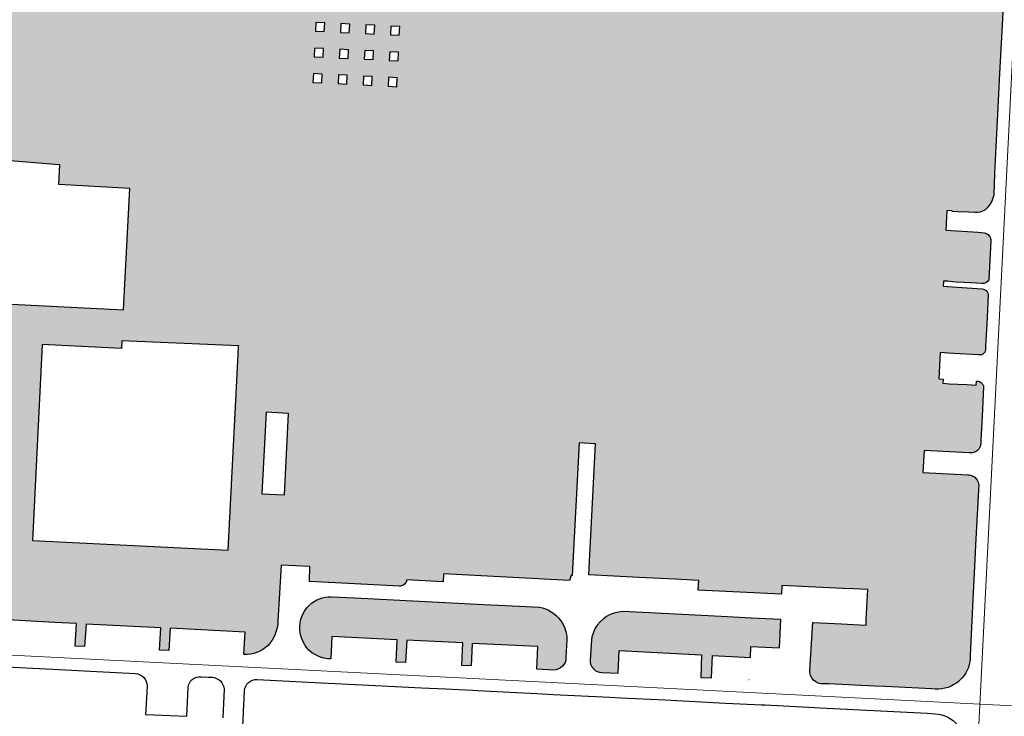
# Model space of a CAD drawing. Header units: millimetres. Extents: x 32690613 to 32693005, y 5343732 to 5344571.
# Tile 148 of 234: x 32692448 to 32692690, y 5344204 to 5344375. Entities that reach past the tile are written whole.
import ezdxf

# ---------------------------------------------------------------- set-up
doc = ezdxf.new("R2010")
doc.units = ezdxf.units.MM
doc.header["$LTSCALE"] = 20
doc.layers.get('0').update_dxf_attribs({"lineweight": 18})
doc.layers.get('DEFPOINTS').update_dxf_attribs({"color": 11, "lineweight": 18})
doc.layers.add('Fläche', color=7, linetype='Continuous', lineweight=18, true_color=0xf0ffe0)
doc.layers.add('Straße', color=30, linetype='Continuous', plot=False)

# ---------------------------------------------------------------- blocks, each defined once
blk = doc.blocks.new('A$C78070446')
for p, q in [((4469989.146770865, 5343046.050925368), (4469922.856713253, 5342307.181475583)), ((4469482.470546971, 5342769.749920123), (4470232.053979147, 5342702.498622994))]:
    blk.add_line(p, q)

msp = doc.modelspace()

# ---------------------------------------------------------------- hatches: boundary and pattern name
at = {"layer": 'Fläche'}
h = msp.add_hatch(color=256, dxfattribs=at)
h.dxf.hatch_style = 1
h.paths.add_polyline_path([(32692528.40852491, 5344359.033821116), (32692528.51310655, 5344361.191023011), (32692526.36562871, 5344361.29513322), (32692526.26134097, 5344359.143993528)], flags=16)
h.paths.add_polyline_path([(32692522.58078206, 5344365.623485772), (32692522.68489226, 5344367.77096361), (32692520.51983505, 5344367.875926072), (32692520.41572484, 5344365.728448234)], flags=16)
h.paths.add_polyline_path([(32692534.54048277, 5344358.719189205), (32692534.64590372, 5344360.893703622), (32692532.49842588, 5344360.997813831), (32692532.39329883, 5344358.829361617)], flags=16)
h.paths.add_polyline_path([(32692522.27656705, 5344359.348453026), (32692522.38030937, 5344361.4883424), (32692520.21525216, 5344361.593304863), (32692520.11180614, 5344359.459527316)], flags=16)
h.paths.add_polyline_path([(32692528.71357923, 5344365.326166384), (32692528.81768944, 5344367.473644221), (32692526.6702116, 5344367.57775443), (32692526.56610139, 5344365.430276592)], flags=16)
h.paths.add_polyline_path([(32692534.8463764, 5344365.028846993), (32692534.95048661, 5344367.17632483), (32692532.80300877, 5344367.280435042), (32692532.69889857, 5344365.132957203)], flags=16)
h.paths.add_polyline_path([(32692540.6626424, 5344358.405060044), (32692540.76890132, 5344360.596859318), (32692538.63122306, 5344360.700494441), (32692538.52525669, 5344358.514729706)], flags=16)
h.paths.add_polyline_path([(32692540.969374, 5344364.73200269), (32692541.07348421, 5344366.879480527), (32692538.93580595, 5344366.983115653), (32692538.83169574, 5344364.835637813)], flags=16)
h.paths.add_polyline_path([(32692533.41217456, 5344379.84567746), (32692535.5596524, 5344379.741567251), (32692535.45554219, 5344377.594089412), (32692533.30806435, 5344377.698199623)], flags=16)
h.paths.add_polyline_path([(32692535.15095929, 5344371.311468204), (32692535.2550695, 5344373.458946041), (32692533.10759167, 5344373.56305625), (32692533.00348146, 5344371.415578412)], flags=16)
h.paths.add_polyline_path([(32692522.88536495, 5344371.906106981), (32692522.98947515, 5344374.053584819), (32692520.82441794, 5344374.158547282), (32692520.72030773, 5344372.011069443)], flags=16)
h.paths.add_polyline_path([(32692523.18994784, 5344378.188728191), (32692523.29405805, 5344380.336206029), (32692521.12900084, 5344380.441168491), (32692521.02489063, 5344378.293690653)], flags=16)
h.paths.add_polyline_path([(32692529.01816212, 5344371.608787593), (32692529.12227233, 5344373.75626543), (32692526.97479449, 5344373.860375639), (32692526.87068428, 5344371.712897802)], flags=16)
h.paths.add_polyline_path([(32692527.58396028, 5344386.425618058), (32692529.73143812, 5344386.321507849), (32692529.6273279, 5344384.174030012), (32692527.47985006, 5344384.27814022)], flags=16)
h.paths.add_polyline_path([(32692533.61264724, 5344383.980820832), (32692535.76012508, 5344383.876710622), (32692535.86423529, 5344386.024188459), (32692533.71675745, 5344386.128298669)], flags=16)
h.paths.add_polyline_path([(32692536.16729335, 5344392.27535713), (32692534.02004243, 5344392.384147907), (32692533.91723013, 5344390.263442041), (32692536.06470797, 5344390.159331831)], flags=16)
h.paths.add_polyline_path([(32692541.88312268, 5344383.579866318), (32692541.98723289, 5344385.727344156), (32692539.84955462, 5344385.830979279), (32692539.74544441, 5344383.683501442)], flags=16)
h.paths.add_polyline_path([(32692527.17526717, 5344377.995519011), (32692529.32274501, 5344377.891408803), (32692529.42685522, 5344380.038886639), (32692527.27937738, 5344380.142996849)], flags=16)
h.paths.add_polyline_path([(32692523.79911362, 5344390.75397061), (32692523.90299506, 5344392.896729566), (32692521.73816662, 5344393.00641091), (32692521.63405641, 5344390.858933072)], flags=16)
h.paths.add_polyline_path([(32692521.43358373, 5344386.723789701), (32692523.59864094, 5344386.618827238), (32692523.49453073, 5344384.4713494), (32692521.32947352, 5344384.576311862)], flags=16)
h.paths.add_polyline_path([(32692530.03514421, 5344392.586043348), (32692527.88789329, 5344392.694834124), (32692527.78443296, 5344390.56076143), (32692529.9319108, 5344390.456651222)], flags=16)
h.paths.add_polyline_path([(32692542.28964397, 5344391.965167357), (32692540.15219158, 5344392.073461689), (32692540.05002731, 5344389.966122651), (32692542.18770557, 5344389.862487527)], flags=16)
h.paths.add_polyline_path([(32692541.57853979, 5344377.297245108), (32692541.68265, 5344379.444722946), (32692539.54497173, 5344379.548358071), (32692539.44086152, 5344377.400880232)], flags=16)
h.paths.add_polyline_path([(32692539.13627863, 5344371.118259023), (32692541.27395689, 5344371.014623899), (32692541.37806711, 5344373.162101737), (32692539.24038884, 5344373.265736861)], flags=16)
h.paths.add_polyline_path([(32692507.60456069, 5344258.604119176), (32692513.0975692, 5344258.326887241), (32692514.10568533, 5344278.301463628), (32692508.61267682, 5344278.578695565)], flags=16)
h.paths.add_polyline_path([(32692501.86656929, 5344294.840706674), (32692473.24954405, 5344296.123505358), (32692473.15385209, 5344294.227487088), (32692453.72389084, 5344295.208116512), (32692451.29937155, 5344247.169260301), (32692499.33822776, 5344244.74474101), (32692501.76274705, 5344292.783597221), (32692501.87027602, 5344294.914150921)], flags=16)
edge = h.paths.add_edge_path(flags=17)
edge.add_line((32692439.63051014, 5344332.409789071), (32692438.50058402, 5344311.946073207))
edge.add_arc((32692438.61721996, 5344314.853744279), 2.910009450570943, 175.5258584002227, 267.70291552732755, ccw=False)
edge.add_line((32692435.71607835, 5344315.080751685), (32692435.72314148, 5344315.284182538))
edge.add_line((32692435.72314148, 5344315.284182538), (32692436.42390919, 5344328.827867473))
edge.add_line((32692436.42390919, 5344328.827867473), (32692436.46419159, 5344329.64106015))
edge.add_arc((32692439.23654084, 5344329.665466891), 2.772456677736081, 81.83055065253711, 180.5043978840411, ccw=False)
edge = h.paths.add_edge_path()
edge.add_line((32692446.2218342, 5344305.072282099), (32692473.63270707, 5344303.715410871))
edge.add_line((32692473.63270707, 5344303.715410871), (32692475.21708769, 5344333.422916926))
edge.add_line((32692475.21708769, 5344333.422916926), (32692457.81439755, 5344334.458278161))
edge.add_line((32692457.81439755, 5344334.458278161), (32692458.06376874, 5344339.248148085))
edge.add_line((32692458.06376874, 5344339.248148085), (32692456.83916091, 5344339.311903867))
edge.add_line((32692456.83916091, 5344339.311903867), (32692444.98172675, 5344340.269701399))
edge.add_line((32692444.98172675, 5344340.269701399), (32692443.4527433, 5344340.393101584))
edge.add_line((32692443.4527433, 5344340.393101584), (32692440.04857905, 5344340.689423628))
edge.add_arc((32692440.33458138, 5344343.747688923), 3.07160934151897, 176.3094712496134, 264.6573617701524, ccw=False)
edge.add_line((32692437.26934172, 5344343.945400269), (32692437.32342956, 5344345.250506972))
edge.add_line((32692437.32342956, 5344345.250506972), (32692438.84700721, 5344375.592122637))
edge.add_line((32692438.84700721, 5344375.592122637), (32692438.8925506, 5344376.475574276))
edge.add_line((32692438.8925506, 5344376.475574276), (32692439.63901561, 5344391.154909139))
edge.add_arc((32692447.65647228, 5344390.723407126), 8.029060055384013, 87.72639242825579, 176.9192955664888, ccw=False)
edge.add_line((32692447.97499733, 5344398.746146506), (32692451.58152983, 5344398.546799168))
edge.add_line((32692451.58152983, 5344398.546799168), (32692451.29312586, 5344393.121403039))
edge.add_line((32692451.29312586, 5344393.121403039), (32692469.70762271, 5344392.059524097))
edge.add_line((32692469.70762271, 5344392.059524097), (32692469.80005785, 5344397.608363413))
edge.add_line((32692469.80005785, 5344397.608363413), (32692472.10934458, 5344397.492433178))
edge.add_line((32692472.10934458, 5344397.492433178), (32692471.85010635, 5344392.012133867))
edge.add_line((32692471.85010635, 5344392.012133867), (32692477.39260849, 5344391.723301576))
edge.add_line((32692477.39260849, 5344391.723301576), (32692480.63113242, 5344391.542600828))
edge.add_line((32692480.63113242, 5344391.542600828), (32692490.15384286, 5344391.070021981))
edge.add_line((32692490.15384286, 5344391.070021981), (32692490.45048233, 5344396.540774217))
edge.add_line((32692490.45048233, 5344396.540774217), (32692492.74235256, 5344396.435171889))
edge.add_line((32692492.74235256, 5344396.435171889), (32692492.47654913, 5344390.943607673))
edge.add_line((32692492.47654913, 5344390.943607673), (32692510.81245645, 5344389.997748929))
edge.add_line((32692510.81245645, 5344389.997748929), (32692511.09502851, 5344395.469953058))
edge.add_line((32692511.09502851, 5344395.469953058), (32692518.31579827, 5344395.104584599))
edge.add_line((32692518.31579827, 5344395.104584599), (32692545.1867704, 5344393.734624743))
edge.add_line((32692545.1867704, 5344393.734624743), (32692582.66972435, 5344391.829565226))
edge.add_line((32692582.66972435, 5344391.829565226), (32692585.64641635, 5344391.690674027))
edge.add_line((32692585.64641635, 5344391.690674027), (32692588.82647696, 5344391.520698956))
edge.add_line((32692588.82647696, 5344391.520698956), (32692592.70168724, 5344391.334851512))
edge.add_line((32692592.70168724, 5344391.334851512), (32692592.43340099, 5344385.881219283))
edge.add_line((32692592.43340099, 5344385.881219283), (32692608.63051664, 5344385.041940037))
edge.add_line((32692608.63051664, 5344385.041940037), (32692608.81962887, 5344390.498483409))
edge.add_line((32692608.81962887, 5344390.498483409), (32692611.10715077, 5344390.401718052))
edge.add_line((32692611.10715077, 5344390.401718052), (32692610.99460527, 5344384.932154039))
edge.add_line((32692610.99460527, 5344384.932154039), (32692626.88194142, 5344384.106791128))
edge.add_line((32692626.88194142, 5344384.106791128), (32692627.1740764, 5344389.590377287))
edge.add_line((32692627.1740764, 5344389.590377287), (32692629.46502548, 5344389.482737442))
edge.add_line((32692629.46502548, 5344389.482737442), (32692629.18684078, 5344384.000697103))
edge.add_line((32692629.18684078, 5344384.000697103), (32692645.25315759, 5344383.179324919))
edge.add_line((32692645.25315759, 5344383.179324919), (32692645.50969459, 5344388.677532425))
edge.add_line((32692645.50969459, 5344388.677532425), (32692647.82738883, 5344388.576942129))
edge.add_line((32692647.82738883, 5344388.576942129), (32692647.587191, 5344383.070366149))
edge.add_line((32692647.587191, 5344383.070366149), (32692663.60883861, 5344382.265262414))
edge.add_line((32692663.60883861, 5344382.265262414), (32692663.87395513, 5344387.748793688))
edge.add_line((32692663.87395513, 5344387.748793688), (32692666.17993181, 5344387.640740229))
edge.add_line((32692666.17993181, 5344387.640740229), (32692665.96620587, 5344382.148208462))
edge.add_line((32692665.96620587, 5344382.148208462), (32692668.46089812, 5344382.025511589))
edge.add_line((32692668.46089812, 5344382.025511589), (32692671.59399457, 5344381.853701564))
edge.add_line((32692671.59399457, 5344381.853701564), (32692681.95960153, 5344381.349006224))
edge.add_line((32692681.95960153, 5344381.349006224), (32692682.27814614, 5344386.822615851))
edge.add_arc((32692681.87406893, 5344379.285546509), 7.547893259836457, -5.394647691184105, 86.93119770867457, ccw=False)
edge.add_line((32692689.38853069, 5344378.575928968), (32692689.35312396, 5344378.150222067))
edge.add_line((32692689.35312396, 5344378.150222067), (32692688.89236904, 5344368.965230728))
edge.add_line((32692688.89236904, 5344368.965230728), (32692688.5151427, 5344361.714975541))
edge.add_line((32692688.5151427, 5344361.714975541), (32692688.01020349, 5344351.560520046))
edge.add_line((32692688.01020349, 5344351.560520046), (32692687.84904842, 5344348.538924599))
edge.add_line((32692687.84904842, 5344348.538924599), (32692687.27387741, 5344337.082734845))
edge.add_line((32692687.27387741, 5344337.082734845), (32692687.0649, 5344331.8027))
edge.add_line((32692687.0649, 5344331.8027), (32692686.87235995, 5344331.033402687))
edge.add_line((32692686.87235995, 5344331.033402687), (32692686.58082257, 5344330.295909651))
edge.add_line((32692686.58082257, 5344330.295909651), (32692686.1953, 5344329.6029))
edge.add_line((32692686.1953, 5344329.6029), (32692685.80888611, 5344329.070350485))
edge.add_line((32692685.80888611, 5344329.070350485), (32692685.36690918, 5344328.582927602))
edge.add_line((32692685.36690918, 5344328.582927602), (32692684.8746, 5344328.1464))
edge.add_line((32692684.8746, 5344328.1464), (32692684.3170373, 5344327.848037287))
edge.add_line((32692684.3170373, 5344327.848037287), (32692683.71942073, 5344327.641274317))
edge.add_line((32692683.71942073, 5344327.641274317), (32692683.09668686, 5344327.53127883))
edge.add_line((32692683.09668686, 5344327.53127883), (32692682.4644, 5344327.5208))
edge.add_line((32692682.4644, 5344327.5208), (32692680.87606693, 5344327.605012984))
edge.add_line((32692680.87606693, 5344327.605012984), (32692678.2004449, 5344327.746873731))
edge.add_line((32692678.2004449, 5344327.746873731), (32692676.8778, 5344327.817000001))
edge.add_line((32692676.8778, 5344327.817000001), (32692676.88769788, 5344328.003682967))
edge.add_line((32692676.88769788, 5344328.003682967), (32692675.58128181, 5344328.066783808))
edge.add_line((32692675.58128181, 5344328.066783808), (32692675.34510142, 5344323.18985395))
edge.add_line((32692675.34510142, 5344323.18985395), (32692676.63259282, 5344323.127642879))
edge.add_line((32692676.63259282, 5344323.127642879), (32692679.37751659, 5344322.952675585))
edge.add_line((32692679.37751659, 5344322.952675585), (32692683.18530209, 5344322.725164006))
edge.add_line((32692683.18530209, 5344322.725164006), (32692684.8304, 5344322.5903))
edge.add_line((32692684.8304, 5344322.5903), (32692685.12104701, 5344322.452345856))
edge.add_line((32692685.12104701, 5344322.452345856), (32692685.40174227, 5344322.30536525))
edge.add_line((32692685.40174227, 5344322.30536525), (32692685.66253402, 5344322.140331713))
edge.add_line((32692685.66253402, 5344322.140331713), (32692685.89347052, 5344321.948218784))
edge.add_line((32692685.89347052, 5344321.948218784), (32692686.0846, 5344321.72))
edge.add_line((32692686.0846, 5344321.72), (32692686.21833679, 5344321.472976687))
edge.add_line((32692686.21833679, 5344321.472976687), (32692686.30984231, 5344321.200330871))
edge.add_line((32692686.30984231, 5344321.200330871), (32692686.35922668, 5344320.914844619))
edge.add_line((32692686.35922668, 5344320.914844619), (32692686.3666, 5344320.6293))
edge.add_line((32692686.3666, 5344320.6293), (32692685.90278458, 5344311.032204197))
edge.add_arc((32692684.22812136, 5344312.121907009), 1.99798626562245, 267.93616028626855, 326.94795980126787, ccw=False)
edge.add_line((32692684.15616786, 5344310.125216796), (32692682.86730148, 5344310.227056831))
edge.add_line((32692682.86730148, 5344310.227056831), (32692681.485, 5344310.2992))
edge.add_line((32692681.485, 5344310.2992), (32692679.7273, 5344310.3964))
edge.add_line((32692679.7273, 5344310.3964), (32692677.70808858, 5344310.471386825))
edge.add_line((32692677.70808858, 5344310.471386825), (32692675.79025137, 5344310.697279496))
edge.add_line((32692675.79025137, 5344310.697279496), (32692674.74256684, 5344310.748016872))
edge.add_line((32692674.74256684, 5344310.748016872), (32692674.68237997, 5344309.505209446))
edge.add_line((32692674.68237997, 5344309.505209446), (32692675.73344647, 5344309.436100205))
edge.add_line((32692675.73344647, 5344309.436100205), (32692684.1208601, 5344308.862132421))
edge.add_arc((32692684.00069014, 5344307.075127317), 1.791041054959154, 34.8897007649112, 86.15284768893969, ccw=False)
edge.add_line((32692685.4698, 5344308.099600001), (32692685.6623, 5344307.651200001))
edge.add_line((32692685.6623, 5344307.651200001), (32692685.698, 5344307.169))
edge.add_line((32692685.698, 5344307.169), (32692685.3564, 5344300.2757))
edge.add_line((32692685.3564, 5344300.2757), (32692685.0785, 5344294.7816))
edge.add_line((32692685.0785, 5344294.7816), (32692685.0387, 5344293.993300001))
edge.add_line((32692685.0387, 5344293.993300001), (32692684.97220881, 5344293.653586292))
edge.add_line((32692684.97220881, 5344293.653586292), (32692684.84813655, 5344293.330426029))
edge.add_line((32692684.84813655, 5344293.330426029), (32692684.67020001, 5344293.0335))
edge.add_arc((32692683.59533634, 5344294.257717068), 1.629122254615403, 260.7651418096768, 311.283161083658, ccw=False)
edge.add_line((32692683.333892, 5344292.649710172), (32692675.9234306, 5344293.073042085))
edge.add_line((32692675.9234306, 5344293.073042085), (32692674.95728568, 5344293.139059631))
edge.add_line((32692674.95728568, 5344293.139059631), (32692674.96003146, 5344293.192520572))
edge.add_line((32692674.96003146, 5344293.192520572), (32692673.89590872, 5344293.265233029))
edge.add_line((32692673.89590872, 5344293.265233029), (32692673.5810072, 5344286.762779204))
edge.add_line((32692673.5810072, 5344286.762779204), (32692674.62695999, 5344286.707572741))
edge.add_line((32692674.62695999, 5344286.707572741), (32692674.57526614, 5344285.699786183))
edge.add_line((32692674.57526614, 5344285.699786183), (32692676.12079575, 5344285.58958238))
edge.add_line((32692676.12079575, 5344285.58958238), (32692680.44611967, 5344285.382751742))
edge.add_line((32692680.44611967, 5344285.382751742), (32692682.78340764, 5344285.244885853))
edge.add_line((32692682.78340764, 5344285.244885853), (32692682.8754, 5344286.236))
edge.add_arc((32692682.83223223, 5344284.382592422), 1.853910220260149, 46.839050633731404, 88.66576367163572, ccw=False)
edge.add_arc((32692682.83223299, 5344284.382591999), 1.853910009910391, 31.744703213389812, 46.83907662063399, ccw=False)
edge.add_arc((32692683.18740111, 5344284.67320849), 1.400268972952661, 1.317318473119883, 29.27766665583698, ccw=False)
edge.add_line((32692684.5873, 5344284.7054), (32692684.2395, 5344277.6044))
edge.add_line((32692684.2395, 5344277.6044), (32692683.9304, 5344271.7091))
edge.add_line((32692683.9304, 5344271.7091), (32692683.87390015, 5344270.804700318))
edge.add_arc((32692681.48686397, 5344270.997094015), 2.394777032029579, 336.2838387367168, 355.3919553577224, ccw=False)
edge.add_arc((32692681.48686413, 5344270.997094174), 2.394776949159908, 284.78305580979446, 336.28383370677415, ccw=False)
edge.add_arc((32692681.30089992, 5344275.561825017), 6.926247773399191, 267.5609089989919, 276.60776044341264, ccw=False)
edge.add_line((32692681.00613743, 5344268.641852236), (32692670.01758335, 5344269.184255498))
edge.add_line((32692670.01758335, 5344269.184255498), (32692669.66479889, 5344263.819756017))
edge.add_line((32692669.66479889, 5344263.819756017), (32692680.7375694, 5344263.272273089))
edge.add_arc((32692680.51315172, 5344260.030160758), 3.249870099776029, 63.67898484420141, 86.04032563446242, ccw=False)
edge.add_arc((32692680.73549401, 5344260.597946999), 2.642883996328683, 50.709705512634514, 62.54149221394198, ccw=False)
edge.add_arc((32692680.73549271, 5344260.59794651), 2.642885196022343, 8.775911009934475, 50.70969047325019, ccw=False)
edge.add_arc((32692680.73549399, 5344260.597945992), 2.642884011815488, 3.2222289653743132, 8.775926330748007, ccw=False)
edge.add_line((32692683.37419968, 5344260.746499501), (32692683.32637821, 5344259.546541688))
edge.add_line((32692683.32637821, 5344259.546541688), (32692682.6038, 5344246.037))
edge.add_line((32692682.6038, 5344246.037), (32692682.4606896, 5344242.427654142))
edge.add_line((32692682.4606896, 5344242.427654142), (32692681.96891645, 5344232.679022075))
edge.add_line((32692681.96891645, 5344232.679022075), (32692681.28430232, 5344218.926808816))
edge.add_arc((32692673.70751857, 5344218.585208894), 7.584480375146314, -42.36255633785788, 2.581436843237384, ccw=False)
edge.add_arc((32692672.00363014, 5344220.050142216), 9.830796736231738, 307.45140071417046, 318.0202443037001, ccw=False)
edge.add_arc((32692673.13318943, 5344218.969619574), 8.289596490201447, 261.4835170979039, 305.79463000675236, ccw=False)
edge.add_line((32692671.90555054, 5344210.771429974), (32692660.42365374, 5344211.338591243))
edge.add_line((32692660.42365374, 5344211.338591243), (32692657.89341839, 5344211.448891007))
edge.add_line((32692657.89341839, 5344211.448891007), (32692646.54886244, 5344211.984390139))
edge.add_line((32692646.54886244, 5344211.984390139), (32692645.35625597, 5344212.027862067))
edge.add_arc((32692645.05324586, 5344215.120350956), 3.10729828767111, 174.9149679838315, 275.59612637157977, ccw=False)
edge.add_line((32692641.95817711, 5344215.395763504), (32692642.73205972, 5344227.040186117))
edge.add_line((32692642.73205972, 5344227.040186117), (32692642.85223535, 5344227.034166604))
edge.add_line((32692642.85223535, 5344227.034166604), (32692649.70364563, 5344226.690984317))
edge.add_line((32692649.70364563, 5344226.690984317), (32692654.1380861, 5344226.468866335))
edge.add_line((32692654.1380861, 5344226.468866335), (32692655.74806639, 5344226.388206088))
edge.add_line((32692655.74806639, 5344226.388206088), (32692655.8180048, 5344227.784473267))
edge.add_line((32692655.8180048, 5344227.784473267), (32692655.79802984, 5344227.785473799))
edge.add_line((32692655.79802984, 5344227.785473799), (32692656.16432439, 5344235.098305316))
edge.add_line((32692656.16432439, 5344235.098305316), (32692652.69146225, 5344235.27225852))
edge.add_line((32692652.69146225, 5344235.27225852), (32692650.10649063, 5344235.401737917))
edge.add_line((32692650.10649063, 5344235.401737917), (32692650.07652852, 5344235.403238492))
edge.add_line((32692650.07652852, 5344235.403238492), (32692635.12822165, 5344236.151988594))
edge.add_line((32692635.12822165, 5344236.151988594), (32692635.01866299, 5344233.96472135))
edge.add_line((32692635.01866299, 5344233.96472135), (32692614.60697309, 5344234.987128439))
edge.add_line((32692614.60697309, 5344234.987128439), (32692614.61447625, 5344235.136940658))
edge.add_line((32692614.61447625, 5344235.136940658), (32692614.72410676, 5344237.32562774))
edge.add_line((32692614.72410676, 5344237.32562774), (32692608.95800726, 5344237.654355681))
edge.add_line((32692608.95800726, 5344237.654355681), (32692600.01160794, 5344238.053378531))
edge.add_line((32692600.01160794, 5344238.053378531), (32692593.89792383, 5344238.386945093))
edge.add_line((32692593.89792383, 5344238.386945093), (32692587.77110932, 5344238.697981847))
edge.add_line((32692587.77110932, 5344238.697981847), (32692589.39802205, 5344270.825993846))
edge.add_line((32692589.39802205, 5344270.825993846), (32692585.39622828, 5344271.049928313))
edge.add_line((32692585.39622828, 5344271.049928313), (32692583.70460275, 5344238.529090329))
edge.add_line((32692583.70460275, 5344238.529090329), (32692583.42689424, 5344238.54354763))
edge.add_line((32692583.42689424, 5344238.54354763), (32692583.03907346, 5344237.362079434))
edge.add_line((32692583.03907346, 5344237.362079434), (32692552.15311031, 5344238.96829555))
edge.add_line((32692552.15311031, 5344238.96829555), (32692552.0517552, 5344237.006671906))
edge.add_line((32692552.0517552, 5344237.006671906), (32692543.15718401, 5344237.466245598))
edge.add_arc((32692541.27108042, 5344237.894226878), 1.934051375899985, 278.55908658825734, 347.21533814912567, ccw=False)
edge.add_line((32692541.55892386, 5344235.981715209), (32692541.32629671, 5344235.967622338))
edge.add_line((32692541.32629671, 5344235.967622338), (32692530.40334094, 5344236.521595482))
edge.add_line((32692530.40334094, 5344236.521595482), (32692519.23016951, 5344237.101819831))
edge.add_line((32692519.23016951, 5344237.101819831), (32692519.33010799, 5344240.742497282))
edge.add_line((32692519.33010799, 5344240.742497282), (32692512.28291426, 5344241.089589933))
edge.add_line((32692512.28291426, 5344241.089589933), (32692511.53915204, 5344227.371500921))
edge.add_arc((32692501.74902881, 5344227.90229818), 9.804501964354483, 318.7293530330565, 356.89659723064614, ccw=False)
edge.add_arc((32692503.54337626, 5344227.136377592), 7.973859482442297, 267.2437422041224, 314.35697406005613, ccw=False)
edge.add_line((32692503.15993552, 5344219.171742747), (32692503.45714477, 5344224.653525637))
edge.add_line((32692503.45714477, 5344224.653525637), (32692485.11234559, 5344225.622054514))
edge.add_line((32692485.11234559, 5344225.622054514), (32692484.78896096, 5344220.14425273))
edge.add_line((32692484.78896096, 5344220.14425273), (32692482.47287478, 5344220.254913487))
edge.add_line((32692482.47287478, 5344220.254913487), (32692482.7673596, 5344225.729584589))
edge.add_line((32692482.7673596, 5344225.729584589), (32692464.45786192, 5344226.665466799))
edge.add_line((32692464.45786192, 5344226.665466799), (32692464.12080029, 5344221.179124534))
edge.add_line((32692464.12080029, 5344221.179124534), (32692461.82244294, 5344221.271463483))
edge.add_line((32692461.82244294, 5344221.271463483), (32692462.12492902, 5344226.797486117))
edge.add_line((32692462.12492902, 5344226.797486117), (32692456.79786443, 5344227.053704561))
edge.add_line((32692456.79786443, 5344227.053704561), (32692443.8139636, 5344227.745320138))
edge.add_line((32692443.8139636, 5344227.745320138), (32692443.45940004, 5344222.220265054))
edge.add_line((32692443.45940004, 5344222.220265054), (32692438.73577367, 5344222.477043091))
edge.add_arc((32692439.41121788, 5344230.781351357), 8.331732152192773, 227.4731497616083, 265.349992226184, ccw=False)
edge.add_arc((32692444.02211133, 5344232.268339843), 12.77045017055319, 188.0596302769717, 216.6731734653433, ccw=False)
edge.add_line((32692431.37779887, 5344230.477876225), (32692432.19002118, 5344245.728213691))
edge.add_line((32692432.19002118, 5344245.728213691), (32692432.42859208, 5344245.715507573))
edge.add_line((32692432.42859208, 5344245.715507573), (32692432.48639911, 5344246.800896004))
edge.add_line((32692432.48639911, 5344246.800896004), (32692432.21860696, 5344246.815158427))
edge.add_line((32692432.21860696, 5344246.815158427), (32692432.47138239, 5344252.179116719))
edge.add_arc((32692435.68752604, 5344252.298639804), 3.218363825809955, 88.39558244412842, 182.1283309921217, ccw=False)
edge.add_line((32692435.77763607, 5344255.515741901), (32692435.41186414, 5344259.345379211))
edge.add_arc((32692435.51377625, 5344261.853476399), 2.510166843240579, 87.84558783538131, 267.67316694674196, ccw=False)
edge.add_line((32692435.60814026, 5344264.361868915), (32692436.33875032, 5344269.173072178))
edge.add_arc((32692436.71037784, 5344272.410300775), 3.258489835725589, 183.5609850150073, 263.45122381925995, ccw=False)
edge.add_line((32692433.45817932, 5344272.20791301), (32692434.62154935, 5344293.48055131))
edge.add_line((32692434.62154935, 5344293.48055131), (32692434.78537024, 5344296.47607509))
edge.add_arc((32692437.76890269, 5344296.190959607), 2.997124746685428, 86.02709868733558, 174.5412169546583, ccw=False)
edge.add_line((32692437.97655745, 5344299.180882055), (32692441.33686389, 5344298.95690289))
edge.add_line((32692441.33686389, 5344298.95690289), (32692442.85234971, 5344298.845985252))
edge.add_line((32692442.85234971, 5344298.845985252), (32692445.7702123, 5344298.62473447))
edge.add_line((32692445.7702123, 5344298.62473447), (32692445.88746718, 5344298.618659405))
edge.add_line((32692445.88746718, 5344298.618659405), (32692446.2218342, 5344305.072282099))
h = msp.add_hatch(color=256, dxfattribs=at)
h.dxf.hatch_style = 1
edge = h.paths.add_edge_path()
edge.add_arc((32692574.09525796, 5344222.5254257), 8.414337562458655, 36.6249122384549, 79.19172082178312, ccw=False)
edge.add_arc((32692574.3190061, 5344222.787012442), 8.079072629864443, 0.42625612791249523, 36.08268572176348, ccw=False)
edge.add_line((32692582.39785515, 5344222.847116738), (32692582.1564063, 5344218.448336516))
edge.add_arc((32692579.1084549, 5344218.433839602), 3.047985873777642, 271.2259842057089, 360.27251275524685, ccw=False)
edge.add_line((32692579.17366908, 5344215.386551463), (32692574.97761697, 5344215.638923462))
edge.add_line((32692574.97761697, 5344215.638923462), (32692575.26064168, 5344221.125155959))
edge.add_line((32692575.26064168, 5344221.125155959), (32692559.18569896, 5344221.911164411))
edge.add_line((32692559.18569896, 5344221.911164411), (32692558.89902866, 5344216.415782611))
edge.add_line((32692558.89902866, 5344216.415782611), (32692556.60026505, 5344216.544133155))
edge.add_line((32692556.60026505, 5344216.544133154), (32692556.87026064, 5344222.030857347))
edge.add_line((32692556.87026064, 5344222.030857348), (32692543.1068996, 5344222.719038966))
edge.add_line((32692543.1068996, 5344222.719038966), (32692542.83028392, 5344217.248068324))
edge.add_line((32692542.83028392, 5344217.248068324), (32692540.52497095, 5344217.339134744))
edge.add_line((32692540.52497095, 5344217.339134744), (32692540.76618385, 5344222.819730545))
edge.add_line((32692540.76618385, 5344222.819730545), (32692524.71022664, 5344223.606480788))
edge.add_line((32692524.71022664, 5344223.606480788), (32692524.52316777, 5344218.122997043))
edge.add_arc((32692524.4188776, 5344225.624011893), 7.501739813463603, 218.6820351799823, 270.79655911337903, ccw=False)
edge.add_arc((32692524.59429427, 5344225.775879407), 7.733596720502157, 171.6064026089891, 218.7480964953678, ccw=False)
edge.add_arc((32692524.27866375, 5344225.83812649), 7.412276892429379, 132.8698100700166, 171.7262691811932, ccw=False)
edge.add_arc((32692524.36632355, 5344226.04494869), 7.323203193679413, 88.19630252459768, 134.4735552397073, ccw=False)
edge.add_line((32692524.59682328, 5344233.364523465), (32692530.37549412, 5344233.084888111))
edge.add_line((32692530.37549412, 5344233.084888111), (32692561.94340969, 5344231.475121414))
edge.add_line((32692561.94340969, 5344231.475121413), (32692567.2952368, 5344231.199855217))
edge.add_line((32692567.29523681, 5344231.199855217), (32692575.6716022, 5344230.790569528))
edge.add_line((32692575.6716022, 5344230.790569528), (32692575.6731419, 5344230.790494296))
h = msp.add_hatch(color=256, dxfattribs=at)
h.dxf.hatch_style = 1
edge = h.paths.add_edge_path()
edge.add_line((32692634.4895927, 5344220.795328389), (32692634.83897997, 5344227.770623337))
edge.add_line((32692634.83897997, 5344227.770623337), (32692627.56520315, 5344228.135092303))
edge.add_line((32692627.56520315, 5344228.135092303), (32692620.25124844, 5344228.545316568))
edge.add_line((32692620.25124844, 5344228.545316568), (32692596.08162082, 5344229.741621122))
edge.add_arc((32692596.51799218, 5344221.44623928), 8.306851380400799, 93.01121923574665, 150.8687368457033)
edge.add_arc((32692596.08465534, 5344221.836678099), 7.73935194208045, 151.8319155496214, 172.905125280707)
edge.add_line((32692588.40456369, 5344222.792586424), (32692588.08785686, 5344217.835442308))
edge.add_arc((32692590.97089582, 5344217.68042921), 2.88720327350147, 176.9223265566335, 270.2965182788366)
edge.add_line((32692590.98583767, 5344214.7932646), (32692594.97760738, 5344214.620978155))
edge.add_line((32692594.97760738, 5344214.620978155), (32692595.18902987, 5344220.172464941))
edge.add_line((32692595.18902987, 5344220.172464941), (32692615.39452034, 5344219.094496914))
edge.add_line((32692615.39452034, 5344219.094496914), (32692615.21832861, 5344213.563401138))
edge.add_line((32692615.2183286, 5344213.563401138), (32692617.81443556, 5344213.457676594))
edge.add_line((32692617.81443556, 5344213.457676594), (32692618.08860746, 5344218.965579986))
edge.add_line((32692618.08860746, 5344218.965579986), (32692627.38274944, 5344218.497946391))
edge.add_line((32692627.38274944, 5344218.49794639), (32692627.51532264, 5344221.144683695))
edge.add_line((32692627.51532263, 5344221.144683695), (32692634.48959269, 5344220.795328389))

# ---------------------------------------------------------------- linework, layer by layer
at = {"layer": 'Straße'}
msp.add_line((32692626.98954921, 5344213.046685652), (32692627.10936499, 5344213.040004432), dxfattribs=at)
for points in [[(32692689.35312396, 5344378.150222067), (32692688.89236904, 5344368.965230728), (32692688.5151427, 5344361.714975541), (32692688.01020349, 5344351.560520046), (32692687.84904842, 5344348.538924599), (32692687.27387741, 5344337.082734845), (32692687.0649, 5344331.8027), (32692686.87235995, 5344331.033402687), (32692686.58082257, 5344330.295909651), (32692686.1953, 5344329.6029), (32692685.80888611, 5344329.070350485), (32692685.36690918, 5344328.582927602), (32692684.8746, 5344328.1464), (32692684.3170373, 5344327.848037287), (32692683.71942073, 5344327.641274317), (32692683.09668686, 5344327.53127883), (32692682.4644, 5344327.5208), (32692680.87606693, 5344327.605012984), (32692678.2004449, 5344327.746873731), (32692676.8778, 5344327.817000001), (32692676.88769788, 5344328.003682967), (32692675.58128181, 5344328.066783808), (32692675.34510142, 5344323.18985395), (32692676.63259282, 5344323.127642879), (32692679.37751659, 5344322.952675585), (32692683.18530209, 5344322.725164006), (32692684.8304, 5344322.5903), (32692685.12104701, 5344322.452345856), (32692685.40174227, 5344322.30536525), (32692685.66253402, 5344322.140331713), (32692685.89347052, 5344321.948218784), (32692686.0846, 5344321.72), (32692686.21833679, 5344321.472976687), (32692686.30984231, 5344321.200330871), (32692686.35922668, 5344320.914844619), (32692686.3666, 5344320.6293), (32692685.90278458, 5344311.032204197, -0.2633330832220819), (32692684.15616786, 5344310.125216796), (32692682.86730148, 5344310.227056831), (32692681.485, 5344310.2992), (32692679.7273, 5344310.3964), (32692677.70808858, 5344310.471386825), (32692675.79025137, 5344310.697279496), (32692674.74256684, 5344310.748016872), (32692674.68237997, 5344309.505209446), (32692675.73344647, 5344309.436100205), (32692684.1208601, 5344308.862132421, -0.2274841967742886), (32692685.4698, 5344308.099600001), (32692685.6623, 5344307.651200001), (32692685.698, 5344307.169), (32692685.3564, 5344300.2757), (32692685.0785, 5344294.7816), (32692685.0387, 5344293.993300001), (32692684.97220881, 5344293.653586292), (32692684.84813655, 5344293.330426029), (32692684.67020001, 5344293.0335, -0.2240672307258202), (32692683.333892, 5344292.649710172), (32692675.9234306, 5344293.073042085), (32692674.95728568, 5344293.139059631), (32692674.96003146, 5344293.192520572), (32692673.89590872, 5344293.265233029), (32692673.5810072, 5344286.762779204), (32692674.62695999, 5344286.707572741), (32692674.57526614, 5344285.699786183), (32692676.12079575, 5344285.58958238), (32692680.44611967, 5344285.382751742), (32692682.78340764, 5344285.244885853), (32692682.8754, 5344286.236, -0.1845570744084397), (32692684.10039972, 5344285.734899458, -0.0659570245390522), (32692684.40879967, 5344285.357999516, -0.1226089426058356), (32692684.5873, 5344284.7054), (32692684.2395, 5344277.6044), (32692683.9304, 5344271.7091), (32692683.87390015, 5344270.804700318, -0.08356861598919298), (32692683.67940012, 5344270.03390023, -0.2285749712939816), (32692682.097915, 5344268.681587, -0.03949485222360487), (32692681.00613743, 5344268.641852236), (32692670.01758335, 5344269.184255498), (32692669.66479889, 5344263.819756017), (32692680.7375694, 5344263.272273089, -0.09788055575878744), (32692681.95414405, 5344262.943096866, -0.05167182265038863), (32692682.40909972, 5344262.643400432, -0.1850401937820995), (32692683.34743663, 5344261.001172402, -0.02423732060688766), (32692683.37419968, 5344260.746499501), (32692683.32637821, 5344259.546541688), (32692682.6038, 5344246.037), (32692682.4606896, 5344242.427654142), (32692681.96891645, 5344232.679022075), (32692681.28430232, 5344218.926808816, -0.198658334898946), (32692679.31165964, 5344213.474636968, -0.04614799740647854), (32692677.98162235, 5344212.245773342, -0.1957894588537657), (32692671.90555054, 5344210.771429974), (32692660.42365374, 5344211.338591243), (32692657.89341839, 5344211.448891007), (32692646.54886244, 5344211.984390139), (32692645.35625597, 5344212.027862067, -0.4699310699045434), (32692641.95817711, 5344215.395763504), (32692642.73205972, 5344227.040186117), (32692642.85223535, 5344227.034166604), (32692649.70364563, 5344226.690984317), (32692654.1380861, 5344226.468866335), (32692655.74806639, 5344226.388206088), (32692655.8180048, 5344227.784473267), (32692655.79802984, 5344227.785473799), (32692656.16432439, 5344235.098305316), (32692652.69146225, 5344235.27225852), (32692650.10649063, 5344235.401737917), (32692650.07652852, 5344235.403238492), (32692635.12822165, 5344236.151988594), (32692635.01866299, 5344233.96472135), (32692614.60697309, 5344234.987128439), (32692614.61447625, 5344235.136940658), (32692614.72410676, 5344237.32562774), (32692608.95800726, 5344237.654355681), (32692600.01160794, 5344238.053378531), (32692593.89792383, 5344238.386945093), (32692587.77110932, 5344238.697981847), (32692589.39802205, 5344270.825993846), (32692585.39622828, 5344271.049928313), (32692583.70460275, 5344238.529090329), (32692583.42689424, 5344238.54354763), (32692583.03907346, 5344237.362079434), (32692552.15311031, 5344238.96829555), (32692552.0517552, 5344237.006671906), (32692543.15718401, 5344237.466245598, -0.3088645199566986), (32692541.55892386, 5344235.981715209), (32692541.32629671, 5344235.967622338), (32692530.40334094, 5344236.521595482), (32692519.23016951, 5344237.101819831), (32692519.33010799, 5344240.742497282), (32692512.28291426, 5344241.089589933), (32692511.53915204, 5344227.371500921, -0.1680928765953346), (32692509.11811364, 5344221.435084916, -0.2085157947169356), (32692503.15993552, 5344219.171742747), (32692503.45714477, 5344224.653525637), (32692485.11234559, 5344225.622054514), (32692484.78896096, 5344220.14425273), (32692482.47287478, 5344220.254913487), (32692482.7673596, 5344225.729584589), (32692464.45786192, 5344226.665466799), (32692464.12080029, 5344221.179124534), (32692461.82244294, 5344221.271463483), (32692462.12492902, 5344226.797486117), (32692456.79786443, 5344227.053704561), (32692443.8139636, 5344227.745320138)], [(32692439.8788, 5344216.4438), (32692456.3373873, 5344215.581980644), (32692467.10785753, 5344215.063080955), (32692476.55761627, 5344214.536612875, -0.3896592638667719), (32692479.46346435, 5344211.472972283), (32692479.14480703, 5344205.719898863), (32692479.06275525, 5344204.515777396), (32692489.16566448, 5344204.073600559), (32692489.47877676, 5344211.09645229, -0.4210574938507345), (32692492.6798355, 5344213.744445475), (32692494.38320119, 5344213.665887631), (32692495.38234598, 5344213.604849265, -0.3908568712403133), (32692498.30066179, 5344210.682556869), (32692498.00556587, 5344203.68670214)], [(32692501.93414311, 5344180.363297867), (32692503.34289727, 5344210.36517162, -0.4232763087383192), (32692506.43577242, 5344213.066982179), (32692506.43577242, 5344213.066982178), (32692522.20618193, 5344212.263070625), (32692535.45075081, 5344211.610661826), (32692546.73863935, 5344211.039923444), (32692552.58214625, 5344210.756847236), (32692557.49590105, 5344210.500492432), (32692559.35154126, 5344210.41787653), (32692560.45968104, 5344210.359095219), (32692568.3662486, 5344209.935456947), (32692575.04708604, 5344209.609038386), (32692579.00773906, 5344209.413519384), (32692592.91418628, 5344208.72592452), (32692595.63117778, 5344208.599904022), (32692606.51645901, 5344208.062472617), (32692621.31895019, 5344207.288795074), (32692630.21982988, 5344206.850965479, -0.05978554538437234), (32692630.91696644, 5344206.893825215), (32692641.70035287, 5344206.267738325), (32692644.48879778, 5344206.131499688), (32692670.70888318, 5344204.797155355), (32692672.72672806, 5344204.686851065, -0.1991258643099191), (32692678.27647325, 5344201.907402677, -0.2008474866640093)]]:
    msp.add_lwpolyline(points, format="xyb", dxfattribs=at)
for points in [[(32692522.88536495, 5344371.906106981), (32692522.98947515, 5344374.053584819), (32692520.82441794, 5344374.158547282), (32692520.72030773, 5344372.011069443)], [(32692529.01816212, 5344371.608787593), (32692529.12227233, 5344373.75626543), (32692526.97479449, 5344373.860375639), (32692526.87068428, 5344371.712897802)], [(32692535.15095929, 5344371.311468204), (32692535.2550695, 5344373.458946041), (32692533.10759167, 5344373.56305625), (32692533.00348146, 5344371.415578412)], [(32692522.58078206, 5344365.623485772), (32692522.68489226, 5344367.77096361), (32692520.51983505, 5344367.875926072), (32692520.41572484, 5344365.728448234)], [(32692528.71357923, 5344365.326166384), (32692528.81768944, 5344367.473644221), (32692526.6702116, 5344367.57775443), (32692526.56610139, 5344365.430276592)], [(32692534.8463764, 5344365.028846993), (32692534.95048661, 5344367.17632483), (32692532.80300877, 5344367.280435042), (32692532.69889857, 5344365.132957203)], [(32692522.27656705, 5344359.348453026), (32692522.38030937, 5344361.4883424), (32692520.21525216, 5344361.593304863), (32692520.11180614, 5344359.459527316)], [(32692528.40852491, 5344359.033821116), (32692528.51310655, 5344361.191023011), (32692526.36562871, 5344361.29513322), (32692526.26134097, 5344359.143993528)], [(32692534.54048277, 5344358.719189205), (32692534.64590372, 5344360.893703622), (32692532.49842588, 5344360.997813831), (32692532.39329883, 5344358.829361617)], [(32692540.6626424, 5344358.405060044), (32692540.76890132, 5344360.596859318), (32692538.63122306, 5344360.700494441), (32692538.52525669, 5344358.514729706)], [(32692501.86656929, 5344294.840706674), (32692473.24954405, 5344296.123505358), (32692473.15385209, 5344294.227487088), (32692453.72389084, 5344295.208116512), (32692451.29937155, 5344247.169260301), (32692499.33822776, 5344244.74474101), (32692501.76274705, 5344292.783597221), (32692501.87027602, 5344294.914150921)], [(32692507.60456069, 5344258.604119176), (32692513.0975692, 5344258.326887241), (32692514.10568533, 5344278.301463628), (32692508.61267682, 5344278.578695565)]]:
    msp.add_lwpolyline(points, close=True, dxfattribs=at)
for points in [[(32692539.13627863, 5344371.118259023), (32692541.27395689, 5344371.014623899), (32692541.37806711, 5344373.162101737), (32692539.24038884, 5344373.265736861), (32692539.13627863, 5344371.118259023)], [(32692540.969374, 5344364.73200269), (32692541.07348421, 5344366.879480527), (32692538.93580595, 5344366.983115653), (32692538.83169574, 5344364.835637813), (32692540.969374, 5344364.732002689)], [(32692473.63270707, 5344303.715410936), (32692475.21708769, 5344333.422916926), (32692457.81439755, 5344334.458278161), (32692458.06376874, 5344339.248148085), (32692456.83916091, 5344339.311903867), (32692444.98172675, 5344340.269701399)], [(32692446.2218342, 5344305.072282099), (32692473.63270701, 5344303.715410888)]]:
    msp.add_lwpolyline(points, dxfattribs=at)
for points in [[(32692575.6731419, 5344230.790494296, -0.1878983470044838), (32692580.84825324, 5344227.545199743, -0.1568480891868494), (32692582.39785515, 5344222.847116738), (32692582.1564063, 5344218.448336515, -0.4093478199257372), (32692579.17366908, 5344215.386551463), (32692574.97761697, 5344215.638923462), (32692575.26064168, 5344221.125155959), (32692559.18569896, 5344221.911164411), (32692558.89902866, 5344216.415782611), (32692556.60026505, 5344216.544133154), (32692556.87026064, 5344222.030857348), (32692543.1068996, 5344222.719038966), (32692542.83028392, 5344217.248068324), (32692540.52497095, 5344217.339134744), (32692540.76618385, 5344222.819730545), (32692524.71022664, 5344223.606480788), (32692524.52316777, 5344218.122997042, -0.2313945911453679), (32692518.56282138, 5344220.935440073, -0.2086453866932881), (32692516.9435348, 5344226.904771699, -0.171186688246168), (32692519.23583393, 5344231.270595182, -0.2047124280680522), (32692524.59682328, 5344233.364523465), (32692530.37549412, 5344233.084888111), (32692561.94340969, 5344231.475121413), (32692567.29523681, 5344231.199855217), (32692575.6716022, 5344230.790569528)], [(32692634.4895927, 5344220.795328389), (32692634.83897997, 5344227.770623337), (32692627.56520315, 5344228.135092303), (32692620.25124844, 5344228.545316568), (32692596.08162082, 5344229.741621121, 0.2579544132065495), (32692589.26190162, 5344225.490114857, 0.09220923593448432), (32692588.40456369, 5344222.792586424), (32692588.08785686, 5344217.835442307, 0.4315693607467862), (32692590.98583767, 5344214.7932646), (32692594.97760738, 5344214.620978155), (32692595.18902987, 5344220.172464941), (32692615.39452034, 5344219.094496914), (32692615.2183286, 5344213.563401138), (32692617.81443556, 5344213.457676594), (32692618.08860746, 5344218.965579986), (32692627.38274944, 5344218.49794639), (32692627.51532263, 5344221.144683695)]]:
    msp.add_lwpolyline(points, format="xyb", close=True, dxfattribs=at)

# ---------------------------------------------------------------- block references
at = {"layer": 'DEFPOINTS', "rotation": 2.237485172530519}
msp.add_blockref('A$C78070446', (28434719.52429469, -168960.6641682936), dxfattribs=at)

doc.saveas('drawing.dxf')
